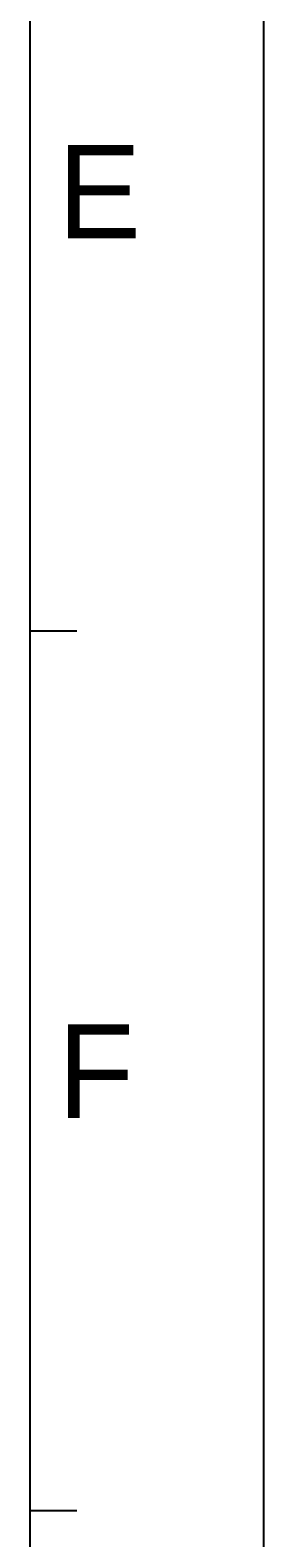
# Model space of a CAD drawing. Header units: millimetres. Extents: x 745 to 1756, y 7 to 641.
# Tile 18 of 29: x 1571 to 1586, y 246 to 343. Entities that reach past the tile are written whole.
import ezdxf

# ---------------------------------------------------------------- set-up
doc = ezdxf.new("R2010")
doc.units = ezdxf.units.MM
doc.header["$MEASUREMENT"] = 0
doc.layers.add('PAPER', color=7, linetype='Continuous', lineweight=0)

msp = doc.modelspace()

# ---------------------------------------------------------------- linework, layer by layer
at = {"layer": 'PAPER', "color": 3, "lineweight": 25}
for p, q in [((1585.585, 7.133), (1585.585, 601.133)), ((1570.585, 22.133), (1570.585, 586.133)), ((1570.585, 304.133), (1573.585, 304.133)), ((1570.585, 247.733), (1573.585, 247.733))]:
    msp.add_line(p, q, dxfattribs=at)

# ---------------------------------------------------------------- texts
at = {"layer": 'PAPER', "char_height": 0.2, "attachment_point": 7}
for s, insert in [('\\C1;\\FMyriadPro-Regular|b0|i0|c1;\\H6.000000;\\W1.000000;E', (1572.361, 329.304)), ('\\C1;\\FMyriadPro-Regular|b0|i0|c1;\\H6.000000;\\W1.000000;F', (1572.361, 272.904))]:
    msp.add_mtext(s, dxfattribs=dict(at, insert=insert))

doc.saveas('drawing.dxf')
